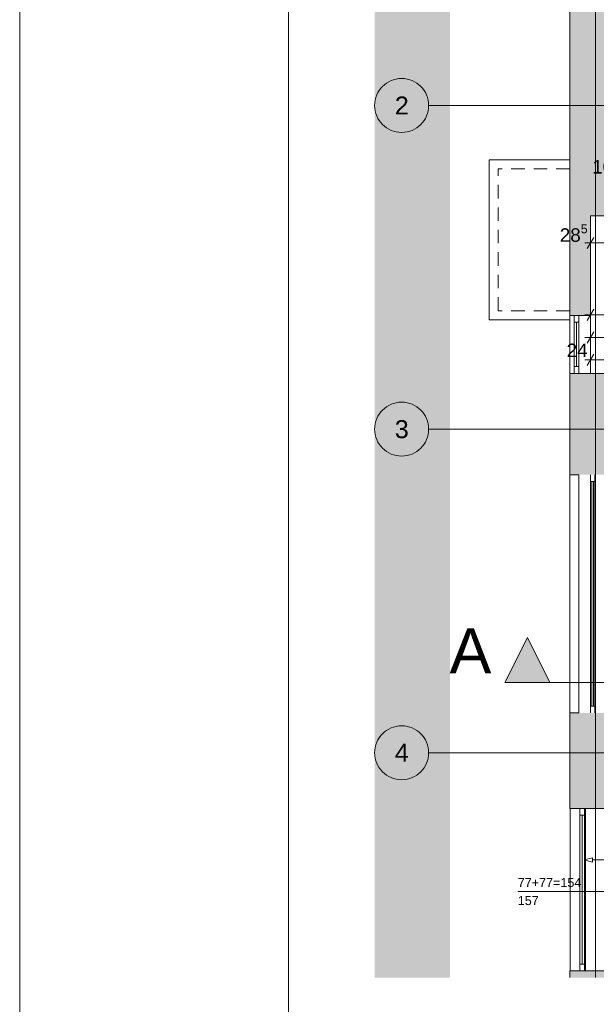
# Paper-space layout 'A-09 INWENTARYZACJA - PIĘTRO 6' of a CAD drawing. Header units: millimetres. Extents: x 0 to 420, y 0 to 297.
# Tile 1 of 8: x 0 to 64, y 107 to 217. Entities that reach past the tile are written whole.
import ezdxf
from ezdxf.xclip import XClip

# ---------------------------------------------------------------- set-up
doc = ezdxf.new("R2010")
doc.units = ezdxf.units.MM
doc.header["$MEASUREMENT"] = 0
doc.header["$XCLIPFRAME"] = 0
for name, pattern in [('ACAD_ISO03W100', [300, 120, -180]), ('DASHDOTX2', [1000, 500, -250, 0, -250]), ('Przer. długie kreski', [2.5, 1.5, -1]), ('PRZERYWANA_DU_A', [550, 350, -200])]:
    doc.linetypes.add(name, pattern=pattern)
for name, color, linetype, lineweight in [('0_Nr_pióra__2', 8, 'Continuous', 13), ('A_Arkusz_Nr_pióra__1', 7, 'Continuous', 20), ('A_linie przekroju_Nr_pióra__1', 7, 'Continuous', 20), ('A_stolarka_Nr_pióra__3', 252, 'Continuous', 13), ('A_wymiary_Nr_pióra__1', 7, 'Continuous', 20), ('A_wymiary_Nr_pióra__2', 8, 'Continuous', 13), ('A_ściany_Nr_pióra__1', 7, 'Continuous', 20)]:
    doc.layers.add(name, color=color, linetype=linetype, lineweight=lineweight)
for name, color, linetype in [('A_linie przekroju', 7, 'Continuous'), ('A_podrys', 7, 'Continuous'), ('A_ściany', 7, 'Continuous')]:
    doc.layers.add(name, color=color, linetype=linetype)
for name, color, linetype, lineweight, true_color in [('A_opis_Nr_pióra__255', 7, 'Continuous', 15, 0x242424), ('A_osie_Nr_pióra__16', 7, 'Continuous', 5, 0x0f0f0f), ('A_osie_Nr_pióra__76', 7, 'Continuous', 5, 0x2d2d2d), ('A_ściany_Nr_pióra__10', 7, 'Continuous', 13, 0x4b4b4b), ('A_ściany_Nr_pióra__19', 7, 'Continuous', 5, 0x191919), ('Okna Archicada_Nr_pióra__19', 7, 'Continuous', 5, 0x191919)]:
    doc.layers.add(name, color=color, linetype=linetype, lineweight=lineweight, true_color=true_color)
doc.styles.add('STYL_AUTOMATYCZNY_1', font='arial.ttf')
doc.styles.add('STYL_AUTOMATYCZNY_4', font='arial.ttf')

# ---------------------------------------------------------------- blocks, each defined once
blk = doc.blocks.new('Rysunek_1_1', base_point=(-1579.28, -273.83))
at = {"linetype": 'Continuous', "lineweight": 0, "true_color": 0x484848}
blk.add_hatch(color=251, dxfattribs=at).paths.add_polyline_path([(39.46, 110.25), (47.85, 110.25), (47.85, 269.06), (204.91, 269.06), (204.91, 200.25), (289.91, 200.25), (289.91, 280.96), (39.46, 280.96)])
at = {"layer": 'A_linie przekroju', "linetype": 'Continuous', "lineweight": 0, "true_color": 0x000000}
blk.add_hatch(color=18, dxfattribs=at).paths.add_polyline_path([(53.94, 143.08), (58.94, 143.08), (56.44, 148.08)])
at = {"layer": 'A_ściany', "linetype": 'Continuous', "lineweight": 0, "true_color": 0x000000}
for points in [[(61.14, 265.06), (61.14, 194.96), (66.28, 194.96), (66.28, 261.01)], [(63.44, 194.96), (61.14, 194.96), (61.14, 183.9), (63.44, 183.9)], [(61.14, 177.45), (61.14, 174.93), (65.84, 174.93), (65.84, 177.45)], [(61.14, 174.93), (61.14, 166.18), (66.19, 166.18), (66.19, 169.33)], [(66.19, 169.33), (67.88, 169.33), (67.88, 174.93), (61.14, 174.93)], [(61.14, 139.68), (61.14, 129.06), (66.19, 129.06), (66.19, 139.68)], [(66.19, 110.99), (61.14, 110.99), (61.14, 110.25), (66.19, 110.25)]]:
    blk.add_hatch(color=18, dxfattribs=at).paths.add_polyline_path(points)
at = {"layer": '0_Nr_pióra__2', "color": 8, "linetype": 'PRZERYWANA_DU_A', "lineweight": 13, "flags": 128}
blk.add_lwpolyline([(289.91, 200.25), (204.91, 200.25), (204.91, 269.06), (47.85, 269.06), (47.85, 110.25)], dxfattribs=at)
at = {"layer": 'A_linie przekroju_Nr_pióra__1', "color": 7, "linetype": 'ACAD_ISO03W100', "lineweight": 20}
blk.add_line((58.94, 143.08), (289.91, 143.08), dxfattribs=at)
at = {"layer": 'A_linie przekroju_Nr_pióra__1', "color": 7, "linetype": 'Continuous', "lineweight": 20, "flags": 128}
blk.add_lwpolyline([(53.94, 143.08), (58.94, 143.08), (56.44, 148.08)], close=True, dxfattribs=at)
at = {"layer": 'A_opis_Nr_pióra__255', "color": 250, "linetype": 'Continuous', "lineweight": 15, "true_color": 0x242424}
for p, q in [((62.75, 123.33), (63.69, 123.58)), ((62.75, 123.33), (63.69, 123.08)), ((63.69, 123.58), (63.69, 123.08)), ((63.69, 123.33), (69.6, 123.33))]:
    blk.add_line(p, q, dxfattribs=at)
at = {"layer": 'A_osie_Nr_pióra__16', "color": 250, "linetype": 'DASHDOTX2', "lineweight": 5, "true_color": 0x0f0f0f}
for p, q in [((64.02, 237.07), (64.02, 110.25)), ((65.71, 207.25), (45.46, 207.25)), ((65.71, 171.25), (45.46, 171.25)), ((65.71, 135.25), (45.46, 135.25))]:
    blk.add_line(p, q, dxfattribs=at)
at = {"layer": 'A_osie_Nr_pióra__76', "color": 250, "linetype": 'Continuous', "lineweight": 5, "true_color": 0x2d2d2d}
for centre in [(42.46, 207.25), (42.46, 171.25), (42.46, 135.25)]:
    blk.add_circle(centre, 3, dxfattribs=at)
at = {"layer": 'A_stolarka_Nr_pióra__3', "color": 252, "linetype": 'Continuous', "lineweight": 13}
blk.add_line((55.37, 119.82), (66.25, 119.82), dxfattribs=at)
at = {"layer": 'A_wymiary_Nr_pióra__1', "color": 7, "linetype": 'Continuous', "lineweight": 20}
for p, q in [((63.81, 192.58), (63.08, 191.33)), ((63.81, 184.58), (63.08, 183.33)), ((63.81, 182.08), (63.08, 180.83)), ((63.81, 179.58), (63.08, 178.33))]:
    blk.add_line(p, q, dxfattribs=at)
at = {"layer": 'A_wymiary_Nr_pióra__2', "color": 8, "linetype": 'Continuous', "lineweight": 13}
for p, q in [((63.44, 191.02), (63.44, 192.89)), ((62.83, 191.96), (63.44, 191.96)), ((63.44, 191.96), (66.28, 191.96)), ((63.44, 183.02), (63.44, 184.89)), ((62.83, 183.96), (63.44, 183.96)), ((63.44, 183.96), (159.45, 183.96)), ((63.44, 180.52), (63.44, 182.39)), ((62.83, 181.46), (63.44, 181.46)), ((63.44, 181.46), (67.88, 181.46)), ((63.44, 178.02), (63.44, 179.89)), ((62.83, 178.96), (63.44, 178.96)), ((63.44, 178.96), (65.84, 178.96))]:
    blk.add_line(p, q, dxfattribs=at)
at = {"layer": 'A_ściany_Nr_pióra__1', "color": 7, "linetype": 'Continuous', "lineweight": 20}
for p, q in [((61.14, 183.9), (63.44, 183.9)), ((61.14, 166.18), (61.14, 139.68)), ((62.14, 166.18), (62.14, 139.68))]:
    blk.add_line(p, q, dxfattribs=at)
at = {"layer": 'A_ściany_Nr_pióra__1', "color": 7, "linetype": 'Continuous', "lineweight": 20, "flags": 128}
for points in [[(61.14, 265.06), (61.14, 194.96)], [(61.14, 194.96), (61.14, 183.9)], [(63.44, 183.9), (63.44, 194.96)], [(63.44, 194.96), (66.28, 194.96)], [(61.14, 177.45), (61.14, 174.93)], [(61.14, 177.45), (63.44, 177.45)], [(65.84, 177.45), (63.44, 177.45)], [(61.14, 174.93), (61.14, 166.18)], [(61.14, 166.18), (62.14, 166.18)], [(61.14, 139.68), (61.14, 129.06)], [(62.14, 139.68), (61.14, 139.68)], [(61.14, 129.06), (66.19, 129.06)], [(62.89, 129.06), (61.18, 129.06)], [(61.14, 110.99), (61.14, 110.25)], [(66.19, 110.99), (61.14, 110.99)], [(61.18, 110.99), (62.89, 110.99)]]:
    blk.add_lwpolyline(points, dxfattribs=at)
at = {"layer": 'A_ściany_Nr_pióra__10', "color": 251, "linetype": 'Continuous', "lineweight": 13, "true_color": 0x4b4b4b}
for p, q in [((61.14, 201.22), (52.18, 201.22)), ((52.18, 183.42), (52.18, 201.22)), ((61.14, 183.42), (52.18, 183.42))]:
    blk.add_line(p, q, dxfattribs=at)
at = {"layer": 'A_ściany_Nr_pióra__10', "color": 251, "linetype": 'Przer. długie kreski', "lineweight": 13, "true_color": 0x4b4b4b}
for p, q in [((61.14, 200.22), (53.18, 200.22)), ((53.18, 184.42), (53.18, 200.22)), ((61.14, 184.42), (53.18, 184.42))]:
    blk.add_line(p, q, dxfattribs=at)
at = {"layer": 'A_ściany_Nr_pióra__19', "color": 250, "linetype": 'Continuous', "lineweight": 5, "true_color": 0x191919}
for p, q in [((61.14, 183.9), (61.14, 177.45)), ((63.44, 177.45), (63.44, 183.9)), ((61.18, 129.06), (61.18, 110.99)), ((62.89, 110.99), (62.89, 129.06))]:
    blk.add_line(p, q, dxfattribs=at)
at = {"layer": 'Okna Archicada_Nr_pióra__19', "color": 250, "linetype": 'Continuous', "lineweight": 5, "true_color": 0x191919}
for p, q in [((62.14, 183.9), (61.64, 183.9)), ((61.64, 183.9), (61.64, 177.45)), ((62.14, 183.15), (61.64, 183.15)), ((61.89, 178.2), (61.89, 183.15)), ((62.14, 177.45), (62.14, 183.9)), ((62.14, 178.2), (61.64, 178.2)), ((61.64, 177.45), (62.14, 177.45)), ((63.44, 139.68), (63.44, 166.18)), ((63.44, 165.43), (63.94, 165.43)), ((63.59, 140.43), (63.59, 165.43)), ((63.79, 140.43), (63.79, 165.43)), ((63.94, 139.68), (63.94, 166.18)), ((63.44, 140.43), (63.94, 140.43)), ((62.78, 129.06), (62.28, 129.06)), ((62.28, 129.06), (62.28, 110.99)), ((62.78, 128.31), (62.28, 128.31)), ((62.53, 111.74), (62.53, 128.31)), ((62.78, 110.99), (62.78, 129.06)), ((62.78, 111.74), (62.28, 111.74)), ((62.28, 110.99), (62.78, 110.99))]:
    blk.add_line(p, q, dxfattribs=at)
at = {"layer": 'A_linie przekroju_Nr_pióra__1', "color": 7, "linetype": 'Continuous', "lineweight": 20, "insert": (52.44, 144.08), "char_height": 5, "attachment_point": 9, "style": 'STYL_AUTOMATYCZNY_1'}
blk.add_mtext('\\A1;{\\pqr;\\pt0;\\fArial|b0|i0|c238|p0;\\W1.000000;A}', dxfattribs=at)
at = {"layer": 'A_osie_Nr_pióra__76', "color": 250, "linetype": 'Continuous', "lineweight": 5, "true_color": 0x2d2d2d, "char_height": 2, "attachment_point": 1, "style": 'STYL_AUTOMATYCZNY_1'}
for s, insert in [('\\A1;{\\pql;\\pt0;\\fArial|b0|i0|c238|p0;\\W1.000000;2}', (41.7, 208.25)), ('\\A1;{\\pql;\\pt0;\\fArial|b0|i0|c238|p0;\\W1.000000;3}', (41.7, 172.25)), ('\\A1;{\\pql;\\pt0;\\fArial|b0|i0|c238|p0;\\W1.000000;4}', (41.7, 136.25))]:
    blk.add_mtext(s, dxfattribs=dict(at, insert=insert))
at = {"layer": 'A_stolarka_Nr_pióra__3', "color": 252, "linetype": 'Continuous', "lineweight": 13, "char_height": 1, "attachment_point": 7, "style": 'STYL_AUTOMATYCZNY_1'}
for s, insert in [('\\A1;{\\pql;\\fArial|b0|i0|c238|p0;\\W1.000000;77+77=154}', (55.37, 120.3)), ('\\A1;{\\pql;\\fArial|b0|i0|c238|p0;\\W1.000000;157}', (55.37, 118.3))]:
    blk.add_mtext(s, dxfattribs=dict(at, insert=insert))
at = {"layer": 'A_wymiary_Nr_pióra__1', "color": 7, "linetype": 'Continuous', "lineweight": 20, "char_height": 1.5, "width": 2.2882, "attachment_point": 7, "style": 'STYL_AUTOMATYCZNY_4'}
for s, insert in [('\\A1;{\\pql;\\fArial|b0|i0|c238|p0;\\W1.000000;10}', (63.64, 199.66)), ('\\A1;{\\pql;\\fArial|b0|i0|c238|p0;\\W1.000000;24}', (60.8, 179.26))]:
    blk.add_mtext(s, dxfattribs=dict(at, insert=insert))
at = {"layer": 'A_wymiary_Nr_pióra__1', "color": 7, "linetype": 'Continuous', "lineweight": 20, "insert": (60.04, 191.65), "char_height": 1.5, "attachment_point": 7, "style": 'STYL_AUTOMATYCZNY_1'}
blk.add_mtext('\\A1;{\\pql;\\fArial|b0|i0|c238|p0;\\W1.000000;28\\fArial|b0|i0|c238|p0;\\W1.000000;\\A1{\\H.66x;\\S5^  ;}}', dxfattribs=at)
at = {"layer": 'A_wymiary_Nr_pióra__1', "color": 7, "linetype": 'Continuous', "lineweight": 20, "insert": (69.5, 162.78), "char_height": 1.5, "attachment_point": 7, "rotation": 90, "style": 'STYL_AUTOMATYCZNY_1'}
blk.add_mtext('\\A1;{\\pql;\\fArial|b0|i0|c238|p0;\\W1.000000;31\\fArial|b0|i0|c238|p0;\\W1.000000;\\A1{\\H.66x;\\S5^  ;}}', dxfattribs=at)

psp = doc.layouts.new('A-09 INWENTARYZACJA - PIĘTRO 6')

# ---------------------------------------------------------------- linework, layer by layer
at = {"layer": 'A_Arkusz_Nr_pióra__1', "color": 7, "linetype": 'Continuous', "lineweight": 20}
psp.add_line((29.9, 292.1), (29.9, 4.9), dxfattribs=at)
at = {"layer": 'A_Arkusz_Nr_pióra__1', "color": 7, "linetype": 'Continuous', "lineweight": 20, "flags": 128}
psp.add_lwpolyline([(0, 297), (420, 297), (420, 0), (0, 0)], close=True, dxfattribs=at)

# ---------------------------------------------------------------- block references
at = {"layer": 'A_podrys', "color": 37, "linetype": 'Continuous', "lineweight": 5, "true_color": 0x656532}
ref = psp.add_blockref('Rysunek_1_1', (-1579.28, -273.83), dxfattribs=at)
XClip(ref).set_block_clipping_path([(39.4607110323, 110.2463391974), (289.9106822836, 280.9553960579)])

doc.saveas('drawing.dxf')
